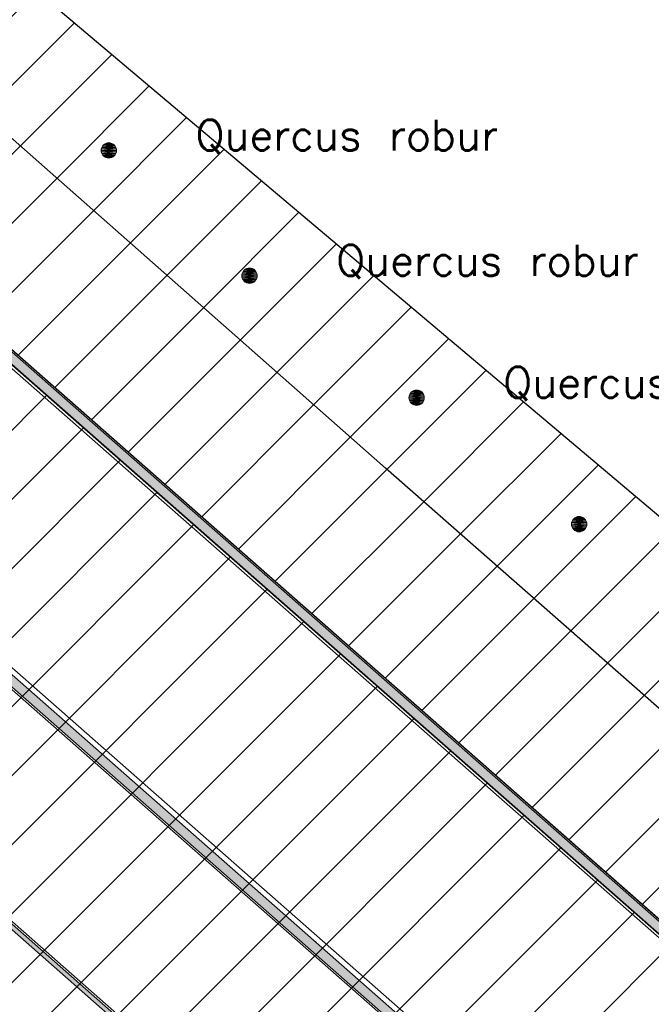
# Model space of a CAD drawing. Header units: metres. Extents: x 102852 to 106916, y 385458 to 392749.
# Tile 34 of 47: x 105057 to 105078, y 388231 to 388263. Entities that reach past the tile are written whole.
import ezdxf
from ezdxf.enums import TextEntityAlignment as Align

# ---------------------------------------------------------------- set-up
doc = ezdxf.new("R2010")
doc.units = ezdxf.units.M
for name, color, linetype, lineweight in [('0-ATLETIEK', 31, 'Continuous', 30), ('0-BEPLANTING', 14, 'Continuous', 30), ('0-GRAS OM SPORTVELDEN', 2, 'Continuous', 30), ('0-GRAS SPORTVELDEN', 3, 'Continuous', 30), ('0-VERHARDING', 9, 'Continuous', 30), ('B-WE-GR-STRUIK-G', 90, 'Continuous', 13), ('Bomen', 84, 'Continuous', 0), ('Boomsoort', 10, 'Continuous', 0), ('X-XX-AL-TEKENBLAD_HULPLIJN-G', 31, 'Continuous', 25)]:
    doc.layers.add(name, color=color, linetype=linetype, lineweight=lineweight)
for name, color, linetype in [('B-6', 60, 'Continuous'), ('B10', 60, 'Continuous'), ('goot', 31, 'Continuous'), ('maaitegel', 31, 'Continuous'), ('Velddata', 7, 'Continuous')]:
    doc.layers.add(name, color=color, linetype=linetype)
doc.styles.add('Style-txt', font='txt.shx')

# ---------------------------------------------------------------- blocks, each defined once
blk = doc.blocks.new('MPOLYGON_257')
at = {"layer": 'Bomen', "flags": 128}
for points in [[(105064.334, 388254.359), (105064.311, 388254.316), (105064.773, 388254.316)], [(105064.365, 388254.397), (105064.334, 388254.359), (105064.75, 388254.359)], [(105064.334, 388254.359), (105064.75, 388254.359), (105064.773, 388254.316)], [(105064.403, 388254.428), (105064.365, 388254.397), (105064.718, 388254.397)], [(105064.365, 388254.397), (105064.718, 388254.397), (105064.75, 388254.359)], [(105064.446, 388254.451), (105064.403, 388254.428), (105064.681, 388254.428)], [(105064.403, 388254.428), (105064.681, 388254.428), (105064.718, 388254.397)], [(105064.493, 388254.465), (105064.446, 388254.451), (105064.637, 388254.451)], [(105064.446, 388254.451), (105064.637, 388254.451), (105064.681, 388254.428)], [(105064.542, 388254.47), (105064.493, 388254.465), (105064.59, 388254.465)], [(105064.493, 388254.465), (105064.59, 388254.465), (105064.637, 388254.451)], [(105064.296, 388254.269), (105064.292, 388254.22), (105064.792, 388254.22)], [(105064.292, 388254.22), (105064.296, 388254.171), (105064.787, 388254.171)], [(105064.292, 388254.22), (105064.792, 388254.22), (105064.787, 388254.171)], [(105064.311, 388254.316), (105064.296, 388254.269), (105064.787, 388254.269)], [(105064.296, 388254.269), (105064.787, 388254.269), (105064.792, 388254.22)], [(105064.296, 388254.171), (105064.311, 388254.124), (105064.773, 388254.124)], [(105064.296, 388254.171), (105064.787, 388254.171), (105064.773, 388254.124)], [(105064.311, 388254.316), (105064.773, 388254.316), (105064.787, 388254.269)], [(105064.311, 388254.124), (105064.334, 388254.081), (105064.75, 388254.081)], [(105064.311, 388254.124), (105064.773, 388254.124), (105064.75, 388254.081)], [(105064.334, 388254.081), (105064.365, 388254.043), (105064.718, 388254.043)], [(105064.334, 388254.081), (105064.75, 388254.081), (105064.718, 388254.043)], [(105064.365, 388254.043), (105064.403, 388254.012), (105064.681, 388254.012)], [(105064.365, 388254.043), (105064.718, 388254.043), (105064.681, 388254.012)], [(105064.403, 388254.012), (105064.446, 388253.989), (105064.637, 388253.989)], [(105064.403, 388254.012), (105064.681, 388254.012), (105064.637, 388253.989)], [(105064.446, 388253.989), (105064.493, 388253.975), (105064.59, 388253.975)], [(105064.446, 388253.989), (105064.637, 388253.989), (105064.59, 388253.975)], [(105064.493, 388253.975), (105064.59, 388253.975), (105064.542, 388253.97)]]:
    blk.add_lwpolyline(points, close=True, dxfattribs=at)
at = {"layer": 'Bomen', "color": 74, "true_color": 0x55aa00, "flags": 128}
for points in [[(105064.311, 388254.316), (105064.334, 388254.359)], [(105064.334, 388254.359), (105064.365, 388254.397)], [(105064.365, 388254.397), (105064.403, 388254.428)], [(105064.403, 388254.428), (105064.446, 388254.451)], [(105064.446, 388254.451), (105064.493, 388254.465)], [(105064.493, 388254.465), (105064.542, 388254.47)], [(105064.542, 388254.47), (105064.59, 388254.465)], [(105064.59, 388254.465), (105064.637, 388254.451)], [(105064.637, 388254.451), (105064.681, 388254.428)], [(105064.681, 388254.428), (105064.718, 388254.397)], [(105064.718, 388254.397), (105064.75, 388254.359)], [(105064.75, 388254.359), (105064.773, 388254.316)], [(105064.292, 388254.22), (105064.296, 388254.269)], [(105064.296, 388254.171), (105064.292, 388254.22)], [(105064.296, 388254.269), (105064.311, 388254.316)], [(105064.311, 388254.124), (105064.296, 388254.171)], [(105064.334, 388254.081), (105064.311, 388254.124)], [(105064.365, 388254.043), (105064.334, 388254.081)], [(105064.403, 388254.012), (105064.365, 388254.043)], [(105064.718, 388254.043), (105064.681, 388254.012)], [(105064.75, 388254.081), (105064.718, 388254.043)], [(105064.773, 388254.124), (105064.75, 388254.081)], [(105064.773, 388254.316), (105064.787, 388254.269)], [(105064.787, 388254.171), (105064.773, 388254.124)], [(105064.787, 388254.269), (105064.792, 388254.22)], [(105064.792, 388254.22), (105064.787, 388254.171)], [(105064.446, 388253.989), (105064.403, 388254.012)], [(105064.493, 388253.975), (105064.446, 388253.989)], [(105064.542, 388253.97), (105064.493, 388253.975)], [(105064.59, 388253.975), (105064.542, 388253.97)], [(105064.637, 388253.989), (105064.59, 388253.975)], [(105064.681, 388254.012), (105064.637, 388253.989)]]:
    blk.add_lwpolyline(points, dxfattribs=at)
at = {"layer": 'Bomen'}
for points in [[(105064.334, 388254.359), (105064.311, 388254.316), (105064.773, 388254.316)], [(105064.365, 388254.397), (105064.334, 388254.359), (105064.75, 388254.359)], [(105064.334, 388254.359), (105064.75, 388254.359), (105064.773, 388254.316)], [(105064.403, 388254.428), (105064.365, 388254.397), (105064.718, 388254.397)], [(105064.365, 388254.397), (105064.718, 388254.397), (105064.75, 388254.359)], [(105064.446, 388254.451), (105064.403, 388254.428), (105064.681, 388254.428)], [(105064.403, 388254.428), (105064.681, 388254.428), (105064.718, 388254.397)], [(105064.493, 388254.465), (105064.446, 388254.451), (105064.637, 388254.451)], [(105064.446, 388254.451), (105064.637, 388254.451), (105064.681, 388254.428)], [(105064.542, 388254.47), (105064.493, 388254.465), (105064.59, 388254.465)], [(105064.493, 388254.465), (105064.59, 388254.465), (105064.637, 388254.451)], [(105064.296, 388254.269), (105064.292, 388254.22), (105064.792, 388254.22)], [(105064.311, 388254.316), (105064.296, 388254.269), (105064.787, 388254.269)], [(105064.296, 388254.269), (105064.787, 388254.269), (105064.792, 388254.22)], [(105064.311, 388254.316), (105064.773, 388254.316), (105064.787, 388254.269)]]:
    blk.add_solid(points, dxfattribs=at)
at = {"layer": 'Bomen', "extrusion": (0, 0, -1)}
for points in [[(-105064.292, 388254.22), (-105064.296, 388254.171), (-105064.787, 388254.171)], [(-105064.292, 388254.22), (-105064.792, 388254.22), (-105064.787, 388254.171)], [(-105064.296, 388254.171), (-105064.311, 388254.124), (-105064.773, 388254.124)], [(-105064.296, 388254.171), (-105064.787, 388254.171), (-105064.773, 388254.124)], [(-105064.311, 388254.124), (-105064.334, 388254.081), (-105064.75, 388254.081)], [(-105064.311, 388254.124), (-105064.773, 388254.124), (-105064.75, 388254.081)], [(-105064.334, 388254.081), (-105064.365, 388254.043), (-105064.718, 388254.043)], [(-105064.334, 388254.081), (-105064.75, 388254.081), (-105064.718, 388254.043)], [(-105064.365, 388254.043), (-105064.403, 388254.012), (-105064.681, 388254.012)], [(-105064.365, 388254.043), (-105064.718, 388254.043), (-105064.681, 388254.012)], [(-105064.403, 388254.012), (-105064.446, 388253.989), (-105064.637, 388253.989)], [(-105064.403, 388254.012), (-105064.681, 388254.012), (-105064.637, 388253.989)], [(-105064.446, 388253.989), (-105064.493, 388253.975), (-105064.59, 388253.975)], [(-105064.446, 388253.989), (-105064.637, 388253.989), (-105064.59, 388253.975)], [(-105064.493, 388253.975), (-105064.59, 388253.975), (-105064.542, 388253.97)]]:
    blk.add_solid(points, dxfattribs=at)
blk = doc.blocks.new('MPOLYGON_274')
at = {"layer": 'Bomen', "flags": 128}
for points in [[(105075.125, 388246.347), (105075.087, 388246.316), (105075.44, 388246.316)], [(105075.168, 388246.37), (105075.125, 388246.347), (105075.403, 388246.347)], [(105075.125, 388246.347), (105075.403, 388246.347), (105075.44, 388246.316)], [(105075.215, 388246.384), (105075.168, 388246.37), (105075.359, 388246.37)], [(105075.168, 388246.37), (105075.359, 388246.37), (105075.403, 388246.347)], [(105075.264, 388246.389), (105075.215, 388246.384), (105075.312, 388246.384)], [(105075.215, 388246.384), (105075.312, 388246.384), (105075.359, 388246.37)], [(105075.018, 388246.188), (105075.014, 388246.139), (105075.514, 388246.139)], [(105075.014, 388246.139), (105075.018, 388246.09), (105075.509, 388246.09)], [(105075.014, 388246.139), (105075.514, 388246.139), (105075.509, 388246.09)], [(105075.033, 388246.234), (105075.018, 388246.188), (105075.509, 388246.188)], [(105075.018, 388246.188), (105075.509, 388246.188), (105075.514, 388246.139)], [(105075.018, 388246.09), (105075.033, 388246.043), (105075.495, 388246.043)], [(105075.018, 388246.09), (105075.509, 388246.09), (105075.495, 388246.043)], [(105075.056, 388246.278), (105075.033, 388246.234), (105075.495, 388246.234)], [(105075.033, 388246.234), (105075.495, 388246.234), (105075.509, 388246.188)], [(105075.033, 388246.043), (105075.056, 388246), (105075.471, 388246)], [(105075.033, 388246.043), (105075.495, 388246.043), (105075.471, 388246)], [(105075.087, 388246.316), (105075.056, 388246.278), (105075.471, 388246.278)], [(105075.056, 388246.278), (105075.471, 388246.278), (105075.495, 388246.234)], [(105075.087, 388246.316), (105075.44, 388246.316), (105075.471, 388246.278)], [(105075.056, 388246), (105075.087, 388245.962), (105075.44, 388245.962)], [(105075.056, 388246), (105075.471, 388246), (105075.44, 388245.962)], [(105075.087, 388245.962), (105075.125, 388245.931), (105075.403, 388245.931)], [(105075.087, 388245.962), (105075.44, 388245.962), (105075.403, 388245.931)], [(105075.125, 388245.931), (105075.168, 388245.908), (105075.359, 388245.908)], [(105075.125, 388245.931), (105075.403, 388245.931), (105075.359, 388245.908)], [(105075.168, 388245.908), (105075.215, 388245.894), (105075.312, 388245.894)], [(105075.168, 388245.908), (105075.359, 388245.908), (105075.312, 388245.894)], [(105075.215, 388245.894), (105075.312, 388245.894), (105075.264, 388245.889)]]:
    blk.add_lwpolyline(points, close=True, dxfattribs=at)
at = {"layer": 'Bomen', "color": 74, "true_color": 0x55aa00, "flags": 128}
for points in [[(105075.087, 388246.316), (105075.125, 388246.347)], [(105075.125, 388246.347), (105075.168, 388246.37)], [(105075.168, 388246.37), (105075.215, 388246.384)], [(105075.215, 388246.384), (105075.264, 388246.389)], [(105075.264, 388246.389), (105075.312, 388246.384)], [(105075.312, 388246.384), (105075.359, 388246.37)], [(105075.359, 388246.37), (105075.403, 388246.347)], [(105075.403, 388246.347), (105075.44, 388246.316)], [(105075.014, 388246.139), (105075.018, 388246.188)], [(105075.018, 388246.09), (105075.014, 388246.139)], [(105075.018, 388246.188), (105075.033, 388246.234)], [(105075.033, 388246.043), (105075.018, 388246.09)], [(105075.033, 388246.234), (105075.056, 388246.278)], [(105075.056, 388246), (105075.033, 388246.043)], [(105075.056, 388246.278), (105075.087, 388246.316)], [(105075.44, 388246.316), (105075.471, 388246.278)], [(105075.471, 388246.278), (105075.495, 388246.234)], [(105075.495, 388246.043), (105075.471, 388246)], [(105075.495, 388246.234), (105075.509, 388246.188)], [(105075.509, 388246.09), (105075.495, 388246.043)], [(105075.509, 388246.188), (105075.514, 388246.139)], [(105075.514, 388246.139), (105075.509, 388246.09)], [(105075.087, 388245.962), (105075.056, 388246)], [(105075.125, 388245.931), (105075.087, 388245.962)], [(105075.168, 388245.908), (105075.125, 388245.931)], [(105075.215, 388245.894), (105075.168, 388245.908)], [(105075.264, 388245.889), (105075.215, 388245.894)], [(105075.312, 388245.894), (105075.264, 388245.889)], [(105075.359, 388245.908), (105075.312, 388245.894)], [(105075.403, 388245.931), (105075.359, 388245.908)], [(105075.44, 388245.962), (105075.403, 388245.931)], [(105075.471, 388246), (105075.44, 388245.962)]]:
    blk.add_lwpolyline(points, dxfattribs=at)
at = {"layer": 'Bomen'}
for points in [[(105075.125, 388246.347), (105075.087, 388246.316), (105075.44, 388246.316)], [(105075.168, 388246.37), (105075.125, 388246.347), (105075.403, 388246.347)], [(105075.125, 388246.347), (105075.403, 388246.347), (105075.44, 388246.316)], [(105075.215, 388246.384), (105075.168, 388246.37), (105075.359, 388246.37)], [(105075.168, 388246.37), (105075.359, 388246.37), (105075.403, 388246.347)], [(105075.264, 388246.389), (105075.215, 388246.384), (105075.312, 388246.384)], [(105075.215, 388246.384), (105075.312, 388246.384), (105075.359, 388246.37)], [(105075.018, 388246.188), (105075.014, 388246.139), (105075.514, 388246.139)], [(105075.033, 388246.234), (105075.018, 388246.188), (105075.509, 388246.188)], [(105075.018, 388246.188), (105075.509, 388246.188), (105075.514, 388246.139)], [(105075.056, 388246.278), (105075.033, 388246.234), (105075.495, 388246.234)], [(105075.033, 388246.234), (105075.495, 388246.234), (105075.509, 388246.188)], [(105075.087, 388246.316), (105075.056, 388246.278), (105075.471, 388246.278)], [(105075.056, 388246.278), (105075.471, 388246.278), (105075.495, 388246.234)], [(105075.087, 388246.316), (105075.44, 388246.316), (105075.471, 388246.278)]]:
    blk.add_solid(points, dxfattribs=at)
at = {"layer": 'Bomen', "extrusion": (0, 0, -1)}
for points in [[(-105075.014, 388246.139), (-105075.018, 388246.09), (-105075.509, 388246.09)], [(-105075.014, 388246.139), (-105075.514, 388246.139), (-105075.509, 388246.09)], [(-105075.018, 388246.09), (-105075.033, 388246.043), (-105075.495, 388246.043)], [(-105075.018, 388246.09), (-105075.509, 388246.09), (-105075.495, 388246.043)], [(-105075.033, 388246.043), (-105075.056, 388246), (-105075.471, 388246)], [(-105075.033, 388246.043), (-105075.495, 388246.043), (-105075.471, 388246)], [(-105075.056, 388246), (-105075.087, 388245.962), (-105075.44, 388245.962)], [(-105075.056, 388246), (-105075.471, 388246), (-105075.44, 388245.962)], [(-105075.087, 388245.962), (-105075.125, 388245.931), (-105075.403, 388245.931)], [(-105075.087, 388245.962), (-105075.44, 388245.962), (-105075.403, 388245.931)], [(-105075.125, 388245.931), (-105075.168, 388245.908), (-105075.359, 388245.908)], [(-105075.125, 388245.931), (-105075.403, 388245.931), (-105075.359, 388245.908)], [(-105075.168, 388245.908), (-105075.215, 388245.894), (-105075.312, 388245.894)], [(-105075.168, 388245.908), (-105075.359, 388245.908), (-105075.312, 388245.894)], [(-105075.215, 388245.894), (-105075.312, 388245.894), (-105075.264, 388245.889)]]:
    blk.add_solid(points, dxfattribs=at)
blk = doc.blocks.new('MPOLYGON_341')
at = {"layer": 'Bomen', "flags": 128}
for points in [[(105059.826, 388258.503), (105059.788, 388258.472), (105060.142, 388258.472)], [(105059.869, 388258.526), (105059.826, 388258.503), (105060.104, 388258.503)], [(105059.826, 388258.503), (105060.104, 388258.503), (105060.142, 388258.472)], [(105059.916, 388258.54), (105059.869, 388258.526), (105060.061, 388258.526)], [(105059.869, 388258.526), (105060.061, 388258.526), (105060.104, 388258.503)], [(105059.965, 388258.545), (105059.916, 388258.54), (105060.014, 388258.54)], [(105059.916, 388258.54), (105060.014, 388258.54), (105060.061, 388258.526)], [(105059.72, 388258.344), (105059.715, 388258.295), (105060.215, 388258.295)], [(105059.715, 388258.295), (105059.72, 388258.246), (105060.21, 388258.246)], [(105059.715, 388258.295), (105060.215, 388258.295), (105060.21, 388258.246)], [(105059.734, 388258.391), (105059.72, 388258.344), (105060.21, 388258.344)], [(105059.72, 388258.344), (105060.21, 388258.344), (105060.215, 388258.295)], [(105059.72, 388258.246), (105059.734, 388258.2), (105060.196, 388258.2)], [(105059.72, 388258.246), (105060.21, 388258.246), (105060.196, 388258.2)], [(105059.757, 388258.434), (105059.734, 388258.391), (105060.196, 388258.391)], [(105059.734, 388258.391), (105060.196, 388258.391), (105060.21, 388258.344)], [(105059.734, 388258.2), (105059.757, 388258.156), (105060.173, 388258.156)], [(105059.734, 388258.2), (105060.196, 388258.2), (105060.173, 388258.156)], [(105059.788, 388258.472), (105059.757, 388258.434), (105060.173, 388258.434)], [(105059.757, 388258.434), (105060.173, 388258.434), (105060.196, 388258.391)], [(105059.788, 388258.472), (105060.142, 388258.472), (105060.173, 388258.434)], [(105059.757, 388258.156), (105059.788, 388258.118), (105060.142, 388258.118)], [(105059.757, 388258.156), (105060.173, 388258.156), (105060.142, 388258.118)], [(105059.788, 388258.118), (105059.826, 388258.087), (105060.104, 388258.087)], [(105059.788, 388258.118), (105060.142, 388258.118), (105060.104, 388258.087)], [(105059.826, 388258.087), (105059.869, 388258.064), (105060.061, 388258.064)], [(105059.826, 388258.087), (105060.104, 388258.087), (105060.061, 388258.064)], [(105059.869, 388258.064), (105059.916, 388258.05), (105060.014, 388258.05)], [(105059.869, 388258.064), (105060.061, 388258.064), (105060.014, 388258.05)], [(105059.916, 388258.05), (105060.014, 388258.05), (105059.965, 388258.045)]]:
    blk.add_lwpolyline(points, close=True, dxfattribs=at)
at = {"layer": 'Bomen', "color": 74, "true_color": 0x55aa00, "flags": 128}
for points in [[(105059.788, 388258.472), (105059.826, 388258.503)], [(105059.826, 388258.503), (105059.869, 388258.526)], [(105059.869, 388258.526), (105059.916, 388258.54)], [(105059.916, 388258.54), (105059.965, 388258.545)], [(105059.965, 388258.545), (105060.014, 388258.54)], [(105060.014, 388258.54), (105060.061, 388258.526)], [(105060.061, 388258.526), (105060.104, 388258.503)], [(105060.104, 388258.503), (105060.142, 388258.472)], [(105059.715, 388258.295), (105059.72, 388258.344)], [(105059.72, 388258.246), (105059.715, 388258.295)], [(105059.72, 388258.344), (105059.734, 388258.391)], [(105059.734, 388258.2), (105059.72, 388258.246)], [(105059.734, 388258.391), (105059.757, 388258.434)], [(105059.757, 388258.156), (105059.734, 388258.2)], [(105059.757, 388258.434), (105059.788, 388258.472)], [(105060.142, 388258.472), (105060.173, 388258.434)], [(105060.173, 388258.434), (105060.196, 388258.391)], [(105060.196, 388258.2), (105060.173, 388258.156)], [(105060.196, 388258.391), (105060.21, 388258.344)], [(105060.21, 388258.246), (105060.196, 388258.2)], [(105060.21, 388258.344), (105060.215, 388258.295)], [(105060.215, 388258.295), (105060.21, 388258.246)], [(105059.788, 388258.118), (105059.757, 388258.156)], [(105059.826, 388258.087), (105059.788, 388258.118)], [(105059.869, 388258.064), (105059.826, 388258.087)], [(105059.916, 388258.05), (105059.869, 388258.064)], [(105059.965, 388258.045), (105059.916, 388258.05)], [(105060.014, 388258.05), (105059.965, 388258.045)], [(105060.061, 388258.064), (105060.014, 388258.05)], [(105060.104, 388258.087), (105060.061, 388258.064)], [(105060.142, 388258.118), (105060.104, 388258.087)], [(105060.173, 388258.156), (105060.142, 388258.118)]]:
    blk.add_lwpolyline(points, dxfattribs=at)
at = {"layer": 'Bomen'}
for points in [[(105059.826, 388258.503), (105059.788, 388258.472), (105060.142, 388258.472)], [(105059.869, 388258.526), (105059.826, 388258.503), (105060.104, 388258.503)], [(105059.826, 388258.503), (105060.104, 388258.503), (105060.142, 388258.472)], [(105059.916, 388258.54), (105059.869, 388258.526), (105060.061, 388258.526)], [(105059.869, 388258.526), (105060.061, 388258.526), (105060.104, 388258.503)], [(105059.965, 388258.545), (105059.916, 388258.54), (105060.014, 388258.54)], [(105059.916, 388258.54), (105060.014, 388258.54), (105060.061, 388258.526)], [(105059.72, 388258.344), (105059.715, 388258.295), (105060.215, 388258.295)], [(105059.734, 388258.391), (105059.72, 388258.344), (105060.21, 388258.344)], [(105059.72, 388258.344), (105060.21, 388258.344), (105060.215, 388258.295)], [(105059.757, 388258.434), (105059.734, 388258.391), (105060.196, 388258.391)], [(105059.734, 388258.391), (105060.196, 388258.391), (105060.21, 388258.344)], [(105059.788, 388258.472), (105059.757, 388258.434), (105060.173, 388258.434)], [(105059.757, 388258.434), (105060.173, 388258.434), (105060.196, 388258.391)], [(105059.788, 388258.472), (105060.142, 388258.472), (105060.173, 388258.434)]]:
    blk.add_solid(points, dxfattribs=at)
at = {"layer": 'Bomen', "extrusion": (0, 0, -1)}
for points in [[(-105059.715, 388258.295), (-105059.72, 388258.246), (-105060.21, 388258.246)], [(-105059.715, 388258.295), (-105060.215, 388258.295), (-105060.21, 388258.246)], [(-105059.72, 388258.246), (-105059.734, 388258.2), (-105060.196, 388258.2)], [(-105059.72, 388258.246), (-105060.21, 388258.246), (-105060.196, 388258.2)], [(-105059.734, 388258.2), (-105059.757, 388258.156), (-105060.173, 388258.156)], [(-105059.734, 388258.2), (-105060.196, 388258.2), (-105060.173, 388258.156)], [(-105059.757, 388258.156), (-105059.788, 388258.118), (-105060.142, 388258.118)], [(-105059.757, 388258.156), (-105060.173, 388258.156), (-105060.142, 388258.118)], [(-105059.788, 388258.118), (-105059.826, 388258.087), (-105060.104, 388258.087)], [(-105059.788, 388258.118), (-105060.142, 388258.118), (-105060.104, 388258.087)], [(-105059.826, 388258.087), (-105059.869, 388258.064), (-105060.061, 388258.064)], [(-105059.826, 388258.087), (-105060.104, 388258.087), (-105060.061, 388258.064)], [(-105059.869, 388258.064), (-105059.916, 388258.05), (-105060.014, 388258.05)], [(-105059.869, 388258.064), (-105060.061, 388258.064), (-105060.014, 388258.05)], [(-105059.916, 388258.05), (-105060.014, 388258.05), (-105059.965, 388258.045)]]:
    blk.add_solid(points, dxfattribs=at)
blk = doc.blocks.new('MPOLYGON_342')
at = {"layer": 'Bomen', "flags": 128}
for points in [[(105069.928, 388250.498), (105069.882, 388250.483), (105070.073, 388250.483)], [(105069.977, 388250.502), (105069.928, 388250.498), (105070.026, 388250.498)], [(105069.928, 388250.498), (105070.026, 388250.498), (105070.073, 388250.483)], [(105069.732, 388250.301), (105069.727, 388250.252), (105070.227, 388250.252)], [(105069.727, 388250.252), (105069.732, 388250.204), (105070.222, 388250.204)], [(105069.727, 388250.252), (105070.227, 388250.252), (105070.222, 388250.204)], [(105069.746, 388250.348), (105069.732, 388250.301), (105070.222, 388250.301)], [(105069.732, 388250.301), (105070.222, 388250.301), (105070.227, 388250.252)], [(105069.732, 388250.204), (105069.746, 388250.157), (105070.208, 388250.157)], [(105069.732, 388250.204), (105070.222, 388250.204), (105070.208, 388250.157)], [(105069.769, 388250.391), (105069.746, 388250.348), (105070.208, 388250.348)], [(105069.746, 388250.348), (105070.208, 388250.348), (105070.222, 388250.301)], [(105069.8, 388250.429), (105069.769, 388250.391), (105070.185, 388250.391)], [(105069.769, 388250.391), (105070.185, 388250.391), (105070.208, 388250.348)], [(105069.838, 388250.46), (105069.8, 388250.429), (105070.154, 388250.429)], [(105069.8, 388250.429), (105070.154, 388250.429), (105070.185, 388250.391)], [(105069.882, 388250.483), (105069.838, 388250.46), (105070.116, 388250.46)], [(105069.838, 388250.46), (105070.116, 388250.46), (105070.154, 388250.429)], [(105069.882, 388250.483), (105070.073, 388250.483), (105070.116, 388250.46)], [(105069.746, 388250.157), (105069.769, 388250.114), (105070.185, 388250.114)], [(105069.746, 388250.157), (105070.208, 388250.157), (105070.185, 388250.114)], [(105069.769, 388250.114), (105069.8, 388250.076), (105070.154, 388250.076)], [(105069.769, 388250.114), (105070.185, 388250.114), (105070.154, 388250.076)], [(105069.8, 388250.076), (105069.838, 388250.045), (105070.116, 388250.045)], [(105069.8, 388250.076), (105070.154, 388250.076), (105070.116, 388250.045)], [(105069.838, 388250.045), (105069.882, 388250.022), (105070.073, 388250.022)], [(105069.838, 388250.045), (105070.116, 388250.045), (105070.073, 388250.022)], [(105069.882, 388250.022), (105069.928, 388250.007), (105070.026, 388250.007)], [(105069.882, 388250.022), (105070.073, 388250.022), (105070.026, 388250.007)], [(105069.928, 388250.007), (105070.026, 388250.007), (105069.977, 388250.002)]]:
    blk.add_lwpolyline(points, close=True, dxfattribs=at)
at = {"layer": 'Bomen', "color": 74, "true_color": 0x55aa00, "flags": 128}
for points in [[(105069.882, 388250.483), (105069.928, 388250.498)], [(105069.928, 388250.498), (105069.977, 388250.502)], [(105069.977, 388250.502), (105070.026, 388250.498)], [(105070.026, 388250.498), (105070.073, 388250.483)], [(105069.727, 388250.252), (105069.732, 388250.301)], [(105069.732, 388250.204), (105069.727, 388250.252)], [(105069.732, 388250.301), (105069.746, 388250.348)], [(105069.746, 388250.157), (105069.732, 388250.204)], [(105069.746, 388250.348), (105069.769, 388250.391)], [(105069.769, 388250.391), (105069.8, 388250.429)], [(105069.8, 388250.429), (105069.838, 388250.46)], [(105069.838, 388250.46), (105069.882, 388250.483)], [(105070.073, 388250.483), (105070.116, 388250.46)], [(105070.116, 388250.46), (105070.154, 388250.429)], [(105070.154, 388250.429), (105070.185, 388250.391)], [(105070.185, 388250.391), (105070.208, 388250.348)], [(105070.208, 388250.348), (105070.222, 388250.301)], [(105070.222, 388250.204), (105070.208, 388250.157)], [(105070.222, 388250.301), (105070.227, 388250.252)], [(105070.227, 388250.252), (105070.222, 388250.204)], [(105069.769, 388250.114), (105069.746, 388250.157)], [(105069.8, 388250.076), (105069.769, 388250.114)], [(105069.838, 388250.045), (105069.8, 388250.076)], [(105069.882, 388250.022), (105069.838, 388250.045)], [(105069.928, 388250.007), (105069.882, 388250.022)], [(105069.977, 388250.002), (105069.928, 388250.007)], [(105070.026, 388250.007), (105069.977, 388250.002)], [(105070.073, 388250.022), (105070.026, 388250.007)], [(105070.116, 388250.045), (105070.073, 388250.022)], [(105070.154, 388250.076), (105070.116, 388250.045)], [(105070.185, 388250.114), (105070.154, 388250.076)], [(105070.208, 388250.157), (105070.185, 388250.114)]]:
    blk.add_lwpolyline(points, dxfattribs=at)
at = {"layer": 'Bomen'}
for points in [[(105069.928, 388250.498), (105069.882, 388250.483), (105070.073, 388250.483)], [(105069.977, 388250.502), (105069.928, 388250.498), (105070.026, 388250.498)], [(105069.928, 388250.498), (105070.026, 388250.498), (105070.073, 388250.483)], [(105069.732, 388250.301), (105069.727, 388250.252), (105070.227, 388250.252)], [(105069.746, 388250.348), (105069.732, 388250.301), (105070.222, 388250.301)], [(105069.732, 388250.301), (105070.222, 388250.301), (105070.227, 388250.252)], [(105069.769, 388250.391), (105069.746, 388250.348), (105070.208, 388250.348)], [(105069.746, 388250.348), (105070.208, 388250.348), (105070.222, 388250.301)], [(105069.8, 388250.429), (105069.769, 388250.391), (105070.185, 388250.391)], [(105069.769, 388250.391), (105070.185, 388250.391), (105070.208, 388250.348)], [(105069.838, 388250.46), (105069.8, 388250.429), (105070.154, 388250.429)], [(105069.8, 388250.429), (105070.154, 388250.429), (105070.185, 388250.391)], [(105069.882, 388250.483), (105069.838, 388250.46), (105070.116, 388250.46)], [(105069.838, 388250.46), (105070.116, 388250.46), (105070.154, 388250.429)], [(105069.882, 388250.483), (105070.073, 388250.483), (105070.116, 388250.46)]]:
    blk.add_solid(points, dxfattribs=at)
at = {"layer": 'Bomen', "extrusion": (0, 0, -1)}
for points in [[(-105069.727, 388250.252), (-105069.732, 388250.204), (-105070.222, 388250.204)], [(-105069.727, 388250.252), (-105070.227, 388250.252), (-105070.222, 388250.204)], [(-105069.732, 388250.204), (-105069.746, 388250.157), (-105070.208, 388250.157)], [(-105069.732, 388250.204), (-105070.222, 388250.204), (-105070.208, 388250.157)], [(-105069.746, 388250.157), (-105069.769, 388250.114), (-105070.185, 388250.114)], [(-105069.746, 388250.157), (-105070.208, 388250.157), (-105070.185, 388250.114)], [(-105069.769, 388250.114), (-105069.8, 388250.076), (-105070.154, 388250.076)], [(-105069.769, 388250.114), (-105070.185, 388250.114), (-105070.154, 388250.076)], [(-105069.8, 388250.076), (-105069.838, 388250.045), (-105070.116, 388250.045)], [(-105069.8, 388250.076), (-105070.154, 388250.076), (-105070.116, 388250.045)], [(-105069.838, 388250.045), (-105069.882, 388250.022), (-105070.073, 388250.022)], [(-105069.838, 388250.045), (-105070.116, 388250.045), (-105070.073, 388250.022)], [(-105069.882, 388250.022), (-105069.928, 388250.007), (-105070.026, 388250.007)], [(-105069.882, 388250.022), (-105070.073, 388250.022), (-105070.026, 388250.007)], [(-105069.928, 388250.007), (-105070.026, 388250.007), (-105069.977, 388250.002)]]:
    blk.add_solid(points, dxfattribs=at)

msp = doc.modelspace()

# ---------------------------------------------------------------- hatches: boundary and pattern name
at = {"layer": '0-ATLETIEK'}
h = msp.add_hatch(dxfattribs=at)
h.set_pattern_fill('ANSI31', color=256, scale=0.5)
h.paths.add_polyline_path([(104949.744, 388260.667), (104948.765, 388257.879), (104947.964, 388255.036), (104947.342, 388252.147), (104946.926, 388249.427), (104946.67, 388246.687), (104946.575, 388243.937), (104946.64, 388241.186), (104946.865, 388238.443), (104947.251, 388235.718), (104947.795, 388233.02), (104948.495, 388230.359), (104938.483, 388239.174), (104933.442, 388233.477), (104962.602, 388207.846), (105017.728, 388159.385), (105031.722, 388147.07), (105034.252, 388149.944), (105035.263, 388149.622), (105037.402, 388149.022), (105039.567, 388148.522), (105042.042, 388148.08), (105044.536, 388147.77), (105046.548, 388147.617), (105048.366, 388147.553), (105050.645, 388147.57), (105051.843, 388147.624), (105053.159, 388147.717), (105053.995, 388147.796), (105056.718, 388148.156), (105059.417, 388148.674), (105062.08, 388149.347), (105064.7, 388150.173), (105067.268, 388151.15), (105069.944, 388152.366), (105072.54, 388153.745), (105075.045, 388155.283), (105077.45, 388156.972), (105079.746, 388158.806), (105081.924, 388160.779), (105083.976, 388162.884), (105085.894, 388165.11), (105087.671, 388167.452), (105089.299, 388169.899), (105090.82, 388172.529), (105092.17, 388175.251), (105093.343, 388178.054), (105094.335, 388180.926), (105095.141, 388183.856), (105095.757, 388186.831), (105096.183, 388189.84), (105096.415, 388192.87), (105096.453, 388195.908), (105096.296, 388198.942), (105096, 388201.659), (105095.546, 388204.355), (105094.936, 388207.019), (105094.173, 388209.644), (105093.258, 388212.22), (105092.196, 388214.738), (105090.989, 388217.19), (105089.641, 388219.568), (105088.068, 388221.994), (105086.349, 388224.318), (105084.49, 388226.532), (105082.499, 388228.628), (105080.383, 388230.597), (105025.245, 388279.104), (105023.001, 388280.957), (105020.647, 388282.669), (105018.192, 388284.233), (105015.646, 388285.644), (105013.019, 388286.896), (105010.319, 388287.985), (105007.558, 388288.906), (105004.746, 388289.656), (105001.893, 388290.232), (104999.01, 388290.632), (104996.107, 388290.855), (104993.197, 388290.899), (104990.244, 388290.761), (104987.305, 388290.439), (104984.392, 388289.935), (104981.516, 388289.251), (104978.689, 388288.388), (104975.92, 388287.352), (104973.222, 388286.144), (104970.604, 388284.772), (104968.076, 388283.238), (104965.649, 388281.55), (104963.332, 388279.715), (104961.133, 388277.738), (104959.062, 388275.629), (104957.128, 388273.396), (104955.337, 388271.045), (104953.697, 388268.588), (104952.215, 388266.032), (104950.895, 388263.388)])
h.paths.add_polyline_path([(105017.918, 388274.838), (105018.51, 388274.352), (105010.488, 388265.156), (105019.139, 388257.529), (105020.44, 388258.99), (105062.03, 388222.393), (105060.712, 388220.92), (105069.442, 388213.17), (105077.571, 388222.31, -0.934714), (105024.482, 388164.158), (105029.017, 388169.34), (105025.947, 388172.05), (105021.351, 388166.848), (104967.876, 388213.845, -0.090112), (104959.113, 388224.907), (104961.963, 388228.175), (104997.111, 388197.258), (104995.528, 388195.385), (105003.163, 388188.865), (105007.795, 388194.163), (105000.191, 388200.845), (104998.595, 388198.97), (104966.889, 388226.841), (104985.096, 388247.451), (104985.665, 388246.937), (104989.961, 388251.891), (104988.159, 388253.422), (104987.623, 388252.883), (104966.246, 388271.616), (104968.225, 388273.436), (104970.323, 388275.117), (104972.531, 388276.651), (104974.838, 388278.031), (104977.233, 388279.251), (104979.706, 388280.305), (104982.245, 388281.188), (104984.839, 388281.896), (104987.474, 388282.427), (104990.14, 388282.776), (104992.823, 388282.944), (104995.511, 388282.928), (104998.192, 388282.729), (105000.853, 388282.348), (105003.482, 388281.787), (105006.067, 388281.049), (105008.596, 388280.136), (105011.057, 388279.053), (105013.438, 388277.805), (105015.728, 388276.398)], flags=16)
h.paths.add_polyline_path([(105050.477, 388161.654), (105060.103, 388183.363), (105061.882, 388182.576), (105062.944, 388184.559), (105064.596, 388183.614), (105066.181, 388182.558), (105067.691, 388181.398), (105069.118, 388180.137), (105070.457, 388178.783), (105071.651, 388177.403), (105072.753, 388175.949), (105073.377, 388175.001), (105073.957, 388174.024), (105074.008, 388173.938), (105073.921, 388173.889), (105051.622, 388160.491, -2.223758)], flags=0)
h.paths.add_polyline_path([(105058.156, 388173.048), (105069.256, 388173.048), (105069.256, 388175.748), (105058.156, 388175.748)], flags=8)
h.paths.add_polyline_path([(105064.337, 388193.13), (105069.602, 388202.6), (105082.903, 388195.183), (105077.632, 388185.753)], flags=0)
h.paths.add_polyline_path([(105068.229, 388192.753), (105079.329, 388192.753), (105079.329, 388195.453), (105068.229, 388195.453)], flags=8)
h.paths.add_polyline_path([(105070.339, 388195.56), (105077.839, 388195.56), (105077.839, 388197.36), (105070.339, 388197.36)], flags=8)
h.paths.add_polyline_path([(105013.98, 388218.441), (105027.137, 388218.441), (105027.137, 388221.141), (105013.98, 388221.141)], flags=8)
at = {"layer": '0-BEPLANTING', "ltscale": 0.2}
h = msp.add_hatch(dxfattribs=at)
h.set_pattern_fill('ANSI31', color=256, scale=0.1, pattern_type=2)
h.set_pattern_definition([(45, (0, 0), (-1.122532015, 1.122532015), [])])
h.paths.add_polyline_path([(105065.737, 388136.462), (105067.35, 388138.352), (105071.351, 388142.347), (105071.081, 388142.576), (105072.148, 388141.63), (105101.068, 388172.737), (105108.535, 388185.584), (105118.803, 388203.572), (105116.556, 388206.183), (105105.283, 388216.058), (105068.962, 388247.964), (105041.039, 388272.612), (105028.48, 388284.381), (105012.706, 388305.132), (104993.469, 388321.613), (105005.563, 388330.004), (105028.796, 388296.517), (105043.871, 388275.93), (105049.991, 388269.913), (105088.319, 388237.582), (105113.464, 388214.082), (105118.301, 388210.551), (105121.361, 388206.818), (105120.522, 388203.662), (105101.899, 388171.82), (105076.595, 388144.271), (105049.734, 388115.215), (105008.947, 388153.16), (105008.619, 388152.827), (105008.36, 388153.037), (105010.81, 388155.895), (105014.58, 388152.596), (105014.956, 388153.014), (105031.58, 388138.45), (105031.007, 388137.708), (105033.349, 388135.83), (105049.124, 388121.946), (105062.799, 388137.552), (105063.537, 388138.393)])
at = {"layer": '0-GRAS OM SPORTVELDEN', "ltscale": 0.2}
h = msp.add_hatch(dxfattribs=at)
h.set_pattern_fill('ANSI31', color=256, scale=0.5)
h.paths.add_polyline_path([(105067.664, 388150.922), (105073.62, 388145.681), (105073.568, 388145.622), (105073.672, 388145.53), (105071.035, 388142.617), (105071.081, 388142.576), (105071.351, 388142.347), (105071.346, 388142.342), (105072.148, 388141.63), (105101.068, 388172.737), (105108.535, 388185.584), (105118.803, 388203.572), (105116.556, 388206.183), (105105.283, 388216.058), (105068.962, 388247.964), (105041.039, 388272.612), (105028.48, 388284.381), (105012.706, 388305.132), (104993.469, 388321.613), (104991.641, 388317.403), (104992.756, 388316.667), (104992.925, 388315.588), (104987.201, 388309.166), (104972.593, 388292.144), (104957.242, 388276.217), (104944.757, 388260.964), (104926.911, 388240.402), (104923.953, 388240.828), (104921.406, 388239.987), (104920.736, 388239.176), (104920.997, 388238.933), (104921.553, 388238.295), (104920.857, 388237.532), (104923.544, 388235.132), (104958.079, 388205.158), (104976.539, 388188.711), (104992.147, 388175.346), (104994.302, 388170.136), (104996.122, 388168.52), (104998.298, 388171.06), (105002.925, 388167.032), (105002.997, 388167.105), (105004.438, 388165.874), (105005.558, 388167.147), (105004.789, 388167.835), (104930.386, 388233.243), (104938.281, 388242.269), (104943.248, 388237.934), (104946.27, 388241.373), (104946.216, 388244.151), (104946.32, 388246.851), (104946.577, 388249.541), (104946.987, 388252.212), (104947.614, 388255.122), (104948.422, 388257.988), (104949.408, 388260.797), (104950.568, 388263.539), (104951.897, 388266.202), (104953.391, 388268.777), (104955.043, 388271.254), (104956.848, 388273.622), (104958.797, 388275.872), (104960.884, 388277.998), (104963.099, 388279.99), (104965.434, 388281.839), (104967.88, 388283.54), (104970.427, 388285.085), (104973.065, 388286.468), (104975.784, 388287.685), (104978.573, 388288.729), (104981.422, 388289.598), (104984.32, 388290.288), (104987.255, 388290.796), (104990.216, 388291.12), (104993.191, 388291.259), (104996.124, 388291.214), (104999.048, 388290.99), (105001.953, 388290.587), (105004.828, 388290.007), (105007.661, 388289.251), (105010.444, 388288.323), (105013.163, 388287.226), (105015.811, 388285.964), (105018.376, 388284.543), (105020.849, 388282.966), (105023.221, 388281.241), (105025.483, 388279.374), (105080.621, 388230.867), (105082.752, 388228.884), (105084.759, 388226.772), (105086.632, 388224.541), (105088.364, 388222.199), (105089.949, 388219.755), (105091.307, 388217.358), (105092.523, 388214.887), (105093.594, 388212.35), (105094.516, 388209.754), (105095.285, 388207.11), (105095.899, 388204.425), (105096.356, 388201.709), (105096.655, 388198.971), (105096.812, 388195.915), (105096.774, 388192.854), (105096.54, 388189.801), (105096.112, 388186.77), (105095.49, 388183.772), (105094.679, 388180.82), (105093.68, 388177.926), (105092.498, 388175.102), (105091.138, 388172.359), (105089.605, 388169.708), (105088.068, 388167.39), (105086.399, 388165.164), (105084.603, 388163.039), (105082.687, 388161.022), (105080.657, 388159.12), (105078.642, 388157.441), (105076.575, 388155.892), (105074.427, 388154.458), (105072.205, 388153.141), (105069.916, 388151.946)])
at = {"layer": '0-GRAS SPORTVELDEN', "ltscale": 0.2}
h = msp.add_hatch(dxfattribs=at)
h.set_pattern_fill('ANSI31', color=256, scale=0.5, style=0)
h.paths.add_polyline_path([(105018.51, 388274.352), (105017.918, 388274.838), (105015.728, 388276.398), (105013.438, 388277.805), (105011.057, 388279.053), (105008.596, 388280.136), (105006.067, 388281.049), (105003.482, 388281.787), (105000.853, 388282.348), (104998.192, 388282.729), (104995.511, 388282.928), (104992.823, 388282.944), (104990.14, 388282.776), (104987.474, 388282.427), (104984.839, 388281.896), (104982.245, 388281.188), (104979.706, 388280.305), (104977.233, 388279.251), (104974.838, 388278.031), (104972.531, 388276.651), (104970.323, 388275.117), (104968.225, 388273.436), (104966.246, 388271.616), (104987.623, 388252.883), (104988.159, 388253.422), (104989.961, 388251.891), (104985.665, 388246.937), (104985.096, 388247.451), (104966.889, 388226.841), (104998.595, 388198.97), (105000.191, 388200.845), (105007.795, 388194.163), (105003.163, 388188.865), (104995.528, 388195.385), (104997.111, 388197.258), (104961.963, 388228.175), (104959.113, 388224.907, 0.090112), (104967.876, 388213.845), (105021.351, 388166.848), (105025.947, 388172.05), (105029.017, 388169.34), (105024.482, 388164.158, 0.934714), (105077.571, 388222.31), (105069.442, 388213.17), (105060.712, 388220.92), (105062.03, 388222.393), (105020.44, 388258.99), (105019.139, 388257.529), (105010.488, 388265.156)])
h.paths.add_polyline_path([(105050.477, 388161.654), (105060.103, 388183.363), (105061.882, 388182.576), (105062.944, 388184.559), (105064.596, 388183.614), (105066.181, 388182.558), (105067.691, 388181.398), (105069.118, 388180.137), (105070.457, 388178.783), (105071.651, 388177.403), (105072.753, 388175.949), (105073.377, 388175.001), (105073.957, 388174.024), (105074.008, 388173.938), (105073.921, 388173.889), (105051.622, 388160.491, -2.223758)], flags=16)
h.paths.add_polyline_path([(105064.337, 388193.13), (105069.602, 388202.6), (105082.903, 388195.183), (105077.632, 388185.753)], flags=16)
at = {"layer": '0-VERHARDING', "ltscale": 0.2}
h = msp.add_hatch(color=256, dxfattribs=at)
h.paths.add_polyline_path([(105013.944, 388159.642), (105010.841, 388156.124), (105033.359, 388135.941), (105039.033, 388142.389), (105048.368, 388134.175), (105053.786, 388140.331), (105056.814, 388137.667), (105059.669, 388140.911), (105061.119, 388139.635), (105067.53, 388146.936), (105071.59, 388143.375), (105073.62, 388145.681), (105067.664, 388150.922), (105069.916, 388151.946), (105072.205, 388153.141), (105074.427, 388154.458), (105076.575, 388155.892), (105078.642, 388157.441), (105080.657, 388159.12), (105082.687, 388161.022), (105084.603, 388163.039), (105086.399, 388165.164), (105088.068, 388167.39), (105089.605, 388169.708), (105091.138, 388172.359), (105092.498, 388175.102), (105093.68, 388177.926), (105094.679, 388180.82), (105095.49, 388183.772), (105096.112, 388186.77), (105096.54, 388189.801), (105096.774, 388192.854), (105096.812, 388195.915), (105096.655, 388198.971), (105096.356, 388201.709), (105095.899, 388204.425), (105095.285, 388207.11), (105094.516, 388209.754), (105093.594, 388212.35), (105092.523, 388214.887), (105091.307, 388217.358), (105089.949, 388219.755), (105088.364, 388222.199), (105086.632, 388224.541), (105084.759, 388226.772), (105082.752, 388228.884), (105080.621, 388230.867), (105025.483, 388279.374), (105023.221, 388281.241), (105020.849, 388282.966), (105018.376, 388284.543), (105015.811, 388285.964), (105013.163, 388287.226), (105010.444, 388288.323), (105007.661, 388289.251), (105004.828, 388290.007), (105001.953, 388290.587), (104999.048, 388290.99), (104996.124, 388291.214), (104993.191, 388291.259), (104990.216, 388291.12), (104987.255, 388290.796), (104984.32, 388290.288), (104981.422, 388289.598), (104978.573, 388288.729), (104975.784, 388287.685), (104973.065, 388286.468), (104970.427, 388285.085), (104967.88, 388283.54), (104965.434, 388281.839), (104963.099, 388279.99), (104960.884, 388277.998), (104958.797, 388275.872), (104956.848, 388273.622), (104955.043, 388271.254), (104953.391, 388268.777), (104951.897, 388266.202), (104950.568, 388263.539), (104949.408, 388260.797), (104948.422, 388257.988), (104947.614, 388255.122), (104946.987, 388252.212), (104946.577, 388249.541), (104946.32, 388246.851), (104946.216, 388244.151), (104946.27, 388241.373), (104943.248, 388237.934), (104938.281, 388242.269), (104930.386, 388233.243), (105004.789, 388167.835)])
h.paths.add_polyline_path([(104948.765, 388257.879), (104949.744, 388260.667), (104950.895, 388263.388), (104952.215, 388266.032), (104953.697, 388268.588), (104955.337, 388271.045), (104957.128, 388273.396), (104959.062, 388275.629), (104961.133, 388277.738), (104963.332, 388279.715), (104965.649, 388281.55), (104968.076, 388283.238), (104970.604, 388284.772), (104973.222, 388286.144), (104975.92, 388287.352), (104978.689, 388288.388), (104981.516, 388289.251), (104984.392, 388289.935), (104987.305, 388290.439), (104990.244, 388290.761), (104993.197, 388290.899), (104996.107, 388290.855), (104999.01, 388290.632), (105001.893, 388290.232), (105004.746, 388289.656), (105007.558, 388288.906), (105010.319, 388287.985), (105013.019, 388286.896), (105015.646, 388285.644), (105018.192, 388284.233), (105020.647, 388282.669), (105023.001, 388280.957), (105025.245, 388279.104), (105080.383, 388230.597), (105082.499, 388228.628), (105084.49, 388226.532), (105086.349, 388224.318), (105088.068, 388221.994), (105089.641, 388219.568), (105090.989, 388217.19), (105092.196, 388214.738), (105093.258, 388212.22), (105094.173, 388209.644), (105094.936, 388207.019), (105095.546, 388204.355), (105096, 388201.659), (105096.296, 388198.942), (105096.453, 388195.908), (105096.415, 388192.87), (105096.183, 388189.84), (105095.757, 388186.831), (105095.141, 388183.856), (105094.335, 388180.926), (105093.343, 388178.054), (105092.17, 388175.251), (105090.82, 388172.529), (105089.299, 388169.899), (105087.671, 388167.452), (105085.894, 388165.11), (105083.976, 388162.884), (105081.924, 388160.779), (105079.746, 388158.806), (105077.45, 388156.972), (105075.045, 388155.283), (105072.54, 388153.745), (105069.944, 388152.366), (105067.268, 388151.15), (105064.7, 388150.173), (105062.08, 388149.347), (105059.417, 388148.674), (105056.718, 388148.156), (105053.995, 388147.796), (105053.159, 388147.717), (105051.843, 388147.624), (105050.645, 388147.57), (105048.366, 388147.553), (105046.548, 388147.617), (105044.536, 388147.77), (105042.042, 388148.08), (105039.567, 388148.522), (105037.402, 388149.022), (105035.263, 388149.622), (105034.252, 388149.944), (105031.722, 388147.07), (105017.728, 388159.385), (104962.602, 388207.846), (104933.442, 388233.477), (104938.483, 388239.174), (104948.495, 388230.359), (104947.795, 388233.02), (104947.251, 388235.718), (104946.865, 388238.443), (104946.64, 388241.186), (104946.575, 388243.937), (104946.67, 388246.687), (104946.926, 388249.427), (104947.342, 388252.147), (104947.964, 388255.036)], flags=16)
at = {"layer": 'maaitegel', "linetype": 'Continuous', "lineweight": 9}
for points in [[(105080.581, 388230.822), (105080.383, 388230.597), (105025.245, 388279.104), (105025.443, 388279.329)], [(105020.234, 388273.403), (105020.036, 388273.178), (105075.155, 388224.709), (105075.353, 388224.934)], [(105023.524, 388262.416), (105023.45, 388262.481), (105023.348, 388262.36), (105065.087, 388225.67), (105065.178, 388225.774)]]:
    msp.add_hatch(color=256, dxfattribs=at).paths.add_polyline_path(points)

# ---------------------------------------------------------------- linework, layer by layer
at = {"layer": 'B-6', "linetype": 'Continuous', "lineweight": 9}
for p, q in [((105025.443, 388279.329), (105080.581, 388230.822)), ((105025.483, 388279.374), (105080.621, 388230.867)), ((105023.524, 388262.416), (105065.178, 388225.774)), ((105023.564, 388262.462), (105065.219, 388225.82))]:
    msp.add_line(p, q, dxfattribs=at)
at = {"layer": 'B-6', "linetype": 'Continuous', "lineweight": 5}
for p, q in [((105075.115, 388224.664), (105019.996, 388273.133)), ((105075.155, 388224.709), (105020.036, 388273.178))]:
    msp.add_line(p, q, dxfattribs=at)
at = {"layer": 'B-WE-GR-STRUIK-G', "flags": 128}
for points in [[(105005.563, 388330.004), (105028.796, 388296.517), (105043.871, 388275.93), (105049.991, 388269.913), (105088.319, 388237.582), (105113.464, 388214.082), (105118.301, 388210.551), (105121.361, 388206.818), (105120.522, 388203.662), (105101.899, 388171.82), (105096.52, 388166.341), (105076.595, 388144.271), (105049.734, 388115.215)], [(104993.469, 388321.613), (105012.706, 388305.132), (105019.66, 388296.364), (105028.48, 388284.381), (105041.039, 388272.612), (105068.962, 388247.964), (105105.283, 388216.058), (105116.556, 388206.183), (105118.803, 388203.572), (105114.075, 388195.203), (105108.535, 388185.584), (105101.068, 388172.737), (105072.148, 388141.63)]]:
    msp.add_lwpolyline(points, dxfattribs=at)
at = {"layer": 'B10', "linetype": 'Continuous', "lineweight": 9}
for p, q in [((105025.179, 388279.029), (105080.317, 388230.522)), ((105025.245, 388279.104), (105080.383, 388230.597))]:
    msp.add_line(p, q, dxfattribs=at)
at = {"layer": 'Defpoints', "flags": 128}
for points in [[(105065.737, 388136.462), (105067.35, 388138.352), (105071.351, 388142.347), (105071.081, 388142.576), (105072.148, 388141.63), (105101.068, 388172.737), (105108.535, 388185.584), (105118.803, 388203.572), (105116.556, 388206.183), (105105.283, 388216.058), (105068.962, 388247.964), (105041.039, 388272.612), (105028.48, 388284.381), (105012.706, 388305.132), (104993.469, 388321.613), (105005.563, 388330.004)], [(105005.563, 388330.004), (105028.796, 388296.517), (105043.871, 388275.93), (105049.991, 388269.913), (105088.319, 388237.582), (105113.464, 388214.082), (105118.301, 388210.551), (105121.361, 388206.818)], [(105005.563, 388330.004), (105028.796, 388296.517), (105043.871, 388275.93), (105049.991, 388269.913), (105088.319, 388237.582), (105113.464, 388214.082), (105118.301, 388210.551), (105121.361, 388206.818)], [(105116.556, 388206.183), (105105.283, 388216.058), (105068.962, 388247.964), (105041.039, 388272.612), (105028.48, 388284.381), (105012.706, 388305.132), (104993.469, 388321.613)]]:
    msp.add_lwpolyline(points, dxfattribs=at)
at = {"layer": 'goot', "linetype": 'Continuous', "lineweight": 9}
for p, q in [((105075.353, 388224.934), (105020.234, 388273.403)), ((105020.346, 388273.531), (105075.472, 388225.07))]:
    msp.add_line(p, q, dxfattribs=at)
at = {"layer": 'Velddata', "linetype": 'Continuous', "lineweight": 9}
msp.add_line((105022.881, 388262.77), (105066.025, 388224.858), dxfattribs=at)
at = {"layer": 'X-XX-AL-TEKENBLAD_HULPLIJN-G'}
for points in [[(105073.568, 388145.622), (105073.672, 388145.53), (105071.035, 388142.617), (105071.081, 388142.576), (105071.351, 388142.347), (105071.346, 388142.342), (105072.148, 388141.63), (105101.068, 388172.737), (105108.535, 388185.584), (105118.803, 388203.572), (105116.556, 388206.183), (105105.283, 388216.058), (105068.962, 388247.964), (105041.039, 388272.612), (105028.48, 388284.381), (105012.706, 388305.132), (104993.469, 388321.613)], [(105095.285, 388207.11), (105094.516, 388209.754), (105093.594, 388212.35), (105092.523, 388214.887), (105091.307, 388217.358), (105089.949, 388219.755), (105088.364, 388222.199), (105086.632, 388224.541), (105084.759, 388226.772), (105082.752, 388228.884), (105080.621, 388230.867), (105025.483, 388279.374), (105023.221, 388281.241), (105020.849, 388282.966), (105018.376, 388284.543), (105015.811, 388285.964), (105013.163, 388287.226), (105010.444, 388288.323), (105007.661, 388289.251)], [(105007.558, 388288.906), (105010.319, 388287.985), (105013.019, 388286.896), (105015.646, 388285.644), (105018.192, 388284.233), (105020.647, 388282.669), (105023.001, 388280.957), (105025.245, 388279.104), (105080.383, 388230.597), (105082.499, 388228.628), (105084.49, 388226.532), (105086.349, 388224.318), (105088.068, 388221.994), (105089.641, 388219.568), (105090.989, 388217.19), (105092.196, 388214.738), (105093.258, 388212.22), (105094.173, 388209.644), (105094.936, 388207.019)]]:
    msp.add_lwpolyline(points, dxfattribs=at)

# ---------------------------------------------------------------- block references
at = {"layer": 'Bomen', "rotation": 360}
for name in ['MPOLYGON_341', 'MPOLYGON_257', 'MPOLYGON_342', 'MPOLYGON_274']:
    msp.add_blockref(name, (0, 0, 0.134), dxfattribs=at)

# ---------------------------------------------------------------- texts
at = {"layer": 'Boomsoort', "style": 'Style-txt'}
for p in [(105072.632, 388258.295, 0.134), (105077.208, 388254.22, 0.134), (105082.644, 388250.252, 0.134)]:
    msp.add_text('Quercus robur', height=1, dxfattribs=at).set_placement(p, align=Align.RIGHT)

doc.saveas('drawing.dxf')
